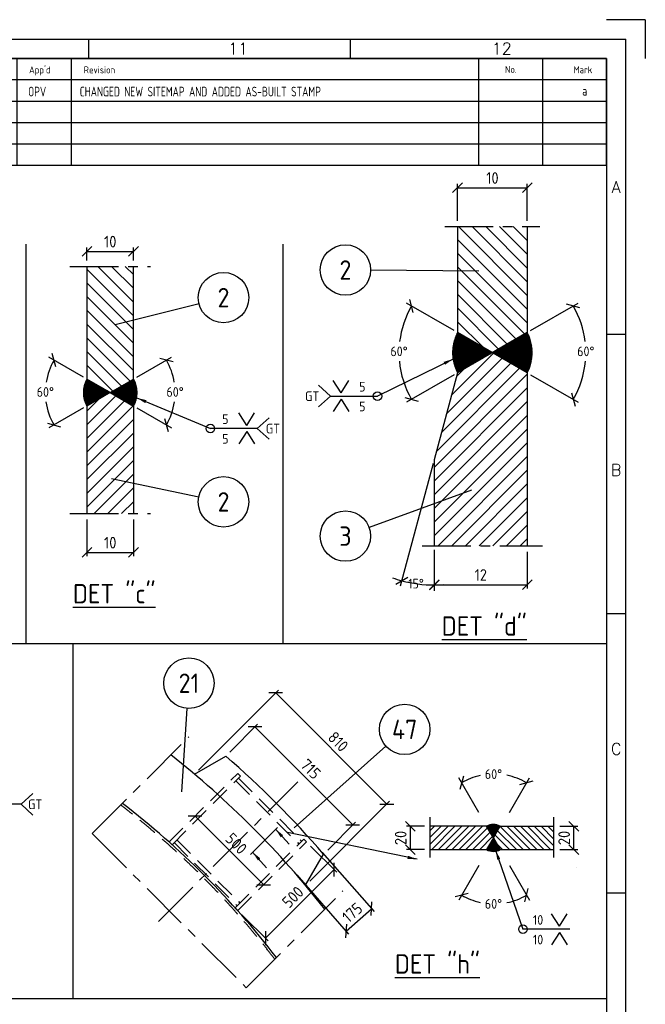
# Model space of a CAD drawing. Extents: x 0 to 84100, y 0 to 59400.
# Tile 25 of 25: x 67971 to 84100, y 34028 to 59400. Entities that reach past the tile are written whole.
import ezdxf
from ezdxf.enums import TextEntityAlignment as Align

# ---------------------------------------------------------------- set-up
doc = ezdxf.new("R2010")
doc.units = 0
doc.header["$LTSCALE"] = 1000
doc.linetypes.add('CENTER', pattern=[2, 1.25, -0.25, 0.25, -0.25])
doc.linetypes.add('DASHED', pattern=[0.75, 0.5, -0.25])
doc.layers.get('0').update_dxf_attribs({"linetype": 'CONTINUOUS'})
doc.layers.get('DEFPOINTS').update_dxf_attribs({"linetype": 'CONTINUOUS'})
for name, color, linetype in [('STG-CEN-18', 1, 'CENTER'), ('STG-CON-50', 4, 'CONTINUOUS'), ('STG-DAS-18', 1, 'DASHED'), ('STX-DIM-18', 1, 'CONTINUOUS'), ('STX-INFO-25', 2, 'CONTINUOUS'), ('STX-NUM-25', 1, 'CONTINUOUS'), ('STX-RAS-18', 1, 'CONTINUOUS')]:
    doc.layers.add(name, color=color, linetype=linetype)
doc.styles.add('ROMANS', font='romans.shx')
doc.styles.get("Standard").update_dxf_attribs({"font": 'isocp.shx'})
doc.dimstyles.get("Standard").update_dxf_attribs({"dimscale": 100, "dimtxt": 3, "dimasz": 2.5, "dimexe": 1, "dimexo": 1.25, "dimgap": 0.6, "dimtad": 1, "dimtih": 1, "dimtoh": 1, "dimdec": 1, "dimzin": 0, "dimtxsty": 'STANDARD', "dimblk1": 'OBLIQUE', "dimblk2": 'OBLIQUE', "dimsah": 1, "dimcen": 0.09, "dimclrd": 1, "dimclre": 1, "dimclrt": 1, "dimazin": 3, "dimtfac": 1, "dimtdec": 1, "dimtofl": 0, "dimtmove": 0, "dimatfit": 3, "dimtolj": 1, "dimtzin": 0})
doc.dimstyles.new('STANDARD$0', dxfattribs={"dimscale": 100, "dimtxt": 3, "dimasz": 2.5, "dimexe": 1, "dimexo": 1.5, "dimgap": 1, "dimtad": 1, "dimdec": 0, "dimzin": 1, "dimtxsty": 'STANDARD', "dimblk": 'OBLIQUE', "dimcen": 0.09, "dimclrd": 1, "dimclre": 1, "dimclrt": 1, "dimazin": 3, "dimtfac": 1, "dimtdec": 0, "dimtmove": 0, "dimatfit": 3, "dimtolj": 1, "dimtzin": 1})
doc.dimstyles.new('STANDARD$2', dxfattribs={"dimscale": 100, "dimtxt": 2.5, "dimasz": 2.5, "dimexe": 1.5, "dimexo": 1, "dimgap": 1.25, "dimtad": 2, "dimtih": 1, "dimtoh": 1, "dimdec": 0, "dimzin": 0, "dimtxsty": 'STANDARD', "dimblk": 'OBLIQUE', "dimcen": 0, "dimclrd": 1, "dimclre": 1, "dimclrt": 1, "dimazin": 3, "dimtfac": 1, "dimtdec": 0, "dimtmove": 0, "dimatfit": 3, "dimtolj": 1, "dimtzin": 0})

# ---------------------------------------------------------------- blocks, each defined once
blk = doc.blocks.new('_OBLIQUE')
at = {"color": 0, "linetype": 'BYBLOCK'}
blk.add_line((-0.5, -0.5), (0.5, 0.5), dxfattribs=at)
blk = doc.blocks.new('*D45')
at = {"layer": 'DEFPOINTS', "color": 0, "linetype": 'CONTINUOUS'}
for p in [(70905, 53431), (69705, 53043), (70905, 53043)]:
    blk.add_point(p, dxfattribs=at)
at = {"layer": 'STX-DIM-18', "color": 1, "linetype": 'CONTINUOUS'}
for p, q in [((69705, 53193), (69705, 53531)), ((69705, 53431), (70905, 53431)), ((70905, 53193), (70905, 53531))]:
    blk.add_line(p, q, dxfattribs=at)
at = {"layer": 'STX-DIM-18', "color": 1, "linetype": 'CONTINUOUS', "xscale": 250, "yscale": 250, "zscale": 250, "rotation": 180}
blk.add_blockref('_OBLIQUE', (69705, 53431), dxfattribs=at)
at = {"layer": 'STX-DIM-18', "color": 1, "linetype": 'CONTINUOUS', "xscale": 250, "yscale": 250, "zscale": 250}
blk.add_blockref('_OBLIQUE', (70905, 53431), dxfattribs=at)
at = {"layer": 'STX-DIM-18', "color": 1, "linetype": 'CONTINUOUS', "insert": (70305, 53681), "char_height": 300, "attachment_point": 5}
blk.add_mtext('\\A1;10', dxfattribs=at)
blk = doc.blocks.new('*D46')
at = {"layer": 'DEFPOINTS', "color": 0, "linetype": 'CONTINUOUS'}
for p in [(69705, 50138), (70305, 49791), (70305, 49791), (68657, 49501), (69705, 49445)]:
    blk.add_point(p, dxfattribs=at)
at = {"layer": 'STX-DIM-18', "color": 1, "linetype": 'CONTINUOUS'}
for p, q in [((69618, 50188), (68726, 50703)), ((69618, 49395), (68726, 48880))]:
    blk.add_line(p, q, dxfattribs=at)
for start, end in [(150, 170.8656), (188.058, 210)]:
    blk.add_arc((70305, 49791), 1673, start, end, dxfattribs=at)
at = {"layer": 'STX-DIM-18', "color": 1, "linetype": 'CONTINUOUS', "xscale": 250, "yscale": 250, "zscale": 250}
for p, rotation in [((68856, 50628), 60.00000000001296), ((68856, 48955), 299.9999999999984)]:
    blk.add_blockref('_OBLIQUE', p, dxfattribs=dict(at, rotation=rotation))
at = {"layer": 'STX-DIM-18', "color": 1, "linetype": 'CONTINUOUS', "insert": (68632, 49807), "char_height": 250, "attachment_point": 5}
blk.add_mtext('\\A1;60%%d', dxfattribs=at)
blk = doc.blocks.new('*D47')
at = {"layer": 'DEFPOINTS', "color": 0, "linetype": 'CONTINUOUS'}
for p in [(69705, 46674), (70905, 46674), (70905, 45674)]:
    blk.add_point(p, dxfattribs=at)
at = {"layer": 'STX-DIM-18', "color": 1, "linetype": 'CONTINUOUS'}
for p, q in [((69705, 46524), (69705, 45574)), ((70905, 46524), (70905, 45574)), ((69705, 45674), (70905, 45674))]:
    blk.add_line(p, q, dxfattribs=at)
at = {"layer": 'STX-DIM-18', "color": 1, "linetype": 'CONTINUOUS', "xscale": 250, "yscale": 250, "zscale": 250, "rotation": 180}
blk.add_blockref('_OBLIQUE', (69705, 45674), dxfattribs=at)
at = {"layer": 'STX-DIM-18', "color": 1, "linetype": 'CONTINUOUS', "xscale": 250, "yscale": 250, "zscale": 250}
blk.add_blockref('_OBLIQUE', (70905, 45674), dxfattribs=at)
at = {"layer": 'STX-DIM-18', "color": 1, "linetype": 'CONTINUOUS', "insert": (70305, 45924), "char_height": 300, "attachment_point": 5}
blk.add_mtext('\\A1;10', dxfattribs=at)
blk = doc.blocks.new('*D50')
at = {"layer": 'DEFPOINTS', "color": 0, "linetype": 'CONTINUOUS'}
for p in [(70905, 50138), (70305, 49791), (70305, 49791), (71952, 49501), (70905, 49445)]:
    blk.add_point(p, dxfattribs=at)
at = {"layer": 'STX-DIM-18', "color": 1, "linetype": 'CONTINUOUS'}
for p, q in [((70991, 50188), (71883, 50703)), ((70991, 49395), (71883, 48880))]:
    blk.add_line(p, q, dxfattribs=at)
for start, end in [(9.1344, 30), (330, 351.942)]:
    blk.add_arc((70305, 49791), 1673, start, end, dxfattribs=at)
at = {"layer": 'STX-DIM-18', "color": 1, "linetype": 'CONTINUOUS', "xscale": 250, "yscale": 250, "zscale": 250}
for p, rotation in [((71753, 50628), 119.9999999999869), ((71753, 48955), 240.0000000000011)]:
    blk.add_blockref('_OBLIQUE', p, dxfattribs=dict(at, rotation=rotation))
at = {"layer": 'STX-DIM-18', "color": 1, "linetype": 'CONTINUOUS', "insert": (71977, 49807), "char_height": 250, "attachment_point": 5}
blk.add_mtext('\\A1;60%%d', dxfattribs=at)
blk = doc.blocks.new('*D51')
at = {"layer": 'DEFPOINTS', "color": 0, "linetype": 'CONTINUOUS'}
for p in [(81058, 55071), (79258, 54071), (81058, 54071)]:
    blk.add_point(p, dxfattribs=at)
at = {"layer": 'STX-DIM-18', "color": 1, "linetype": 'CONTINUOUS'}
for p, q in [((79258, 54221), (79258, 55171)), ((79258, 55071), (81058, 55071)), ((81058, 54221), (81058, 55171))]:
    blk.add_line(p, q, dxfattribs=at)
at = {"layer": 'STX-DIM-18', "color": 1, "linetype": 'CONTINUOUS', "xscale": 250, "yscale": 250, "zscale": 250, "rotation": 180}
blk.add_blockref('_OBLIQUE', (79258, 55071), dxfattribs=at)
at = {"layer": 'STX-DIM-18', "color": 1, "linetype": 'CONTINUOUS', "xscale": 250, "yscale": 250, "zscale": 250}
blk.add_blockref('_OBLIQUE', (81058, 55071), dxfattribs=at)
at = {"layer": 'STX-DIM-18', "color": 1, "linetype": 'CONTINUOUS', "insert": (80158, 55321), "char_height": 300, "attachment_point": 5}
blk.add_mtext('\\A1;10', dxfattribs=at)
blk = doc.blocks.new('*D52')
at = {"layer": 'DEFPOINTS', "color": 0, "linetype": 'CONTINUOUS'}
for p in [(79258, 51339), (81058, 51339), (77787, 50401), (79258, 50300), (81058, 50300)]:
    blk.add_point(p, dxfattribs=at)
at = {"layer": 'STX-DIM-18', "color": 1, "linetype": 'CONTINUOUS'}
for p, q in [((79171, 51389), (77943, 52098)), ((79171, 50250), (77943, 49541))]:
    blk.add_line(p, q, dxfattribs=at)
for start, end in [(150, 173.2195), (185.1396, 210)]:
    blk.add_arc((80158, 50819), 2408, start, end, dxfattribs=at)
at = {"layer": 'STX-DIM-18', "color": 1, "linetype": 'CONTINUOUS', "xscale": 250, "yscale": 250, "zscale": 250}
for p, rotation in [((78073, 52023), 60.00000000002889), ((78073, 49616), 300.000000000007)]:
    blk.add_blockref('_OBLIQUE', p, dxfattribs=dict(at, rotation=rotation))
at = {"layer": 'STX-DIM-18', "color": 1, "linetype": 'CONTINUOUS', "insert": (77750, 50854), "char_height": 250, "attachment_point": 5}
blk.add_mtext('\\A1;60%%d', dxfattribs=at)
blk = doc.blocks.new('*D53')
at = {"layer": 'DEFPOINTS', "color": 0, "linetype": 'CONTINUOUS'}
for p in [(78658, 45841), (81058, 45841), (81058, 44841)]:
    blk.add_point(p, dxfattribs=at)
at = {"layer": 'STX-DIM-18', "color": 1, "linetype": 'CONTINUOUS'}
for p, q in [((78658, 45691), (78658, 44741)), ((81058, 45691), (81058, 44741)), ((78658, 44841), (81058, 44841))]:
    blk.add_line(p, q, dxfattribs=at)
at = {"layer": 'STX-DIM-18', "color": 1, "linetype": 'CONTINUOUS', "xscale": 250, "yscale": 250, "zscale": 250, "rotation": 180}
blk.add_blockref('_OBLIQUE', (78658, 44841), dxfattribs=at)
at = {"layer": 'STX-DIM-18', "color": 1, "linetype": 'CONTINUOUS', "xscale": 250, "yscale": 250, "zscale": 250}
blk.add_blockref('_OBLIQUE', (81058, 44841), dxfattribs=at)
at = {"layer": 'STX-DIM-18', "color": 1, "linetype": 'CONTINUOUS', "insert": (79858, 45091), "char_height": 300, "attachment_point": 5}
blk.add_mtext('\\A1;12', dxfattribs=at)
blk = doc.blocks.new('*D54')
at = {"layer": 'DEFPOINTS', "color": 0, "linetype": 'CONTINUOUS'}
for p in [(79258, 50300), (78658, 48061), (78658, 48061), (78658, 45841), (78377, 44846)]:
    blk.add_point(p, dxfattribs=at)
at = {"layer": 'STX-DIM-18', "color": 1, "linetype": 'CONTINUOUS'}
for p, q in [((78632, 47964), (77784, 44799)), ((78658, 45741), (78658, 44684))]:
    blk.add_line(p, q, dxfattribs=at)
for start, end in [(250.5596, 255), (255, 270), (270, 274.4404)]:
    blk.add_arc((78658, 48061), 3227, start, end, dxfattribs=at)
at = {"layer": 'STX-DIM-18', "color": 1, "linetype": 'CONTINUOUS', "xscale": 250, "yscale": 250, "zscale": 250}
for p, rotation in [((77823, 44944), 344.9999999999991), ((78658, 44834), 180)]:
    blk.add_blockref('_OBLIQUE', p, dxfattribs=dict(at, rotation=rotation))
at = {"layer": 'STX-DIM-18', "color": 1, "linetype": 'CONTINUOUS', "insert": (78188, 44868), "char_height": 250, "attachment_point": 5}
blk.add_mtext('\\A1;15%%d', dxfattribs=at)
blk = doc.blocks.new('*D55')
at = {"layer": 'DEFPOINTS', "color": 0, "linetype": 'CONTINUOUS'}
for p in [(79258, 51339), (81058, 51339), (79258, 50300), (81058, 50300), (82529, 50401)]:
    blk.add_point(p, dxfattribs=at)
at = {"layer": 'STX-DIM-18', "color": 1, "linetype": 'CONTINUOUS'}
for p, q in [((81144, 51389), (82373, 52098)), ((81144, 50250), (82373, 49541))]:
    blk.add_line(p, q, dxfattribs=at)
for start, end in [(6.7805, 30), (330, 354.8604)]:
    blk.add_arc((80158, 50819), 2408, start, end, dxfattribs=at)
at = {"layer": 'STX-DIM-18', "color": 1, "linetype": 'CONTINUOUS', "xscale": 250, "yscale": 250, "zscale": 250}
for p, rotation in [((82243, 52023), 119.9999999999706), ((82243, 49616), 239.9999999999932)]:
    blk.add_blockref('_OBLIQUE', p, dxfattribs=dict(at, rotation=rotation))
at = {"layer": 'STX-DIM-18', "color": 1, "linetype": 'CONTINUOUS', "insert": (82566, 50854), "char_height": 250, "attachment_point": 5}
blk.add_mtext('\\A1;60%%d', dxfattribs=at)
blk = doc.blocks.new('*D115')
at = {"layer": 'DEFPOINTS', "color": 0, "linetype": 'CONTINUOUS'}
for p in [(74035, 41175), (73282, 40422), (75805, 37898)]:
    blk.add_point(p, dxfattribs=at)
at = {"layer": 'STX-DIM-18', "color": 1, "linetype": 'CONTINUOUS'}
for p, q in [((73388, 40528), (74106, 41246)), ((76558, 38652), (74035, 41175)), ((75911, 38004), (76629, 38722))]:
    blk.add_line(p, q, dxfattribs=at)
at = {"layer": 'STX-DIM-18', "color": 1, "linetype": 'CONTINUOUS', "xscale": 250, "yscale": 250, "zscale": 250}
for p, rotation in [((74035, 41175), 134.9999999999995), ((76558, 38652), 314.9999999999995)]:
    blk.add_blockref('_OBLIQUE', p, dxfattribs=dict(at, rotation=rotation))
at = {"layer": 'STX-DIM-18', "color": 1, "linetype": 'CONTINUOUS', "insert": (75474, 40090), "char_height": 300, "attachment_point": 5, "rotation": 315}
blk.add_mtext('\\A1;715', dxfattribs=at)
blk = doc.blocks.new('*D116')
at = {"layer": 'DEFPOINTS', "color": 0, "linetype": 'CONTINUOUS'}
for p in [(72478, 39957), (77436, 39189), (75341, 37094)]:
    blk.add_point(p, dxfattribs=at)
at = {"layer": 'STX-DIM-18', "color": 1, "linetype": 'CONTINUOUS'}
for p, q in [((72584, 40063), (74643, 42123)), ((74572, 42052), (77436, 39189)), ((75447, 37200), (77506, 39260))]:
    blk.add_line(p, q, dxfattribs=at)
at = {"layer": 'STX-DIM-18', "color": 1, "linetype": 'CONTINUOUS', "xscale": 250, "yscale": 250, "zscale": 250}
for p, rotation in [((74572, 42052), 134.9999999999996), ((77436, 39189), 314.9999999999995)]:
    blk.add_blockref('_OBLIQUE', p, dxfattribs=dict(at, rotation=rotation))
at = {"layer": 'STX-DIM-18', "color": 1, "linetype": 'CONTINUOUS', "insert": (76181, 40797), "char_height": 300, "attachment_point": 5, "rotation": 315}
blk.add_mtext('\\A1;810', dxfattribs=at)
blk = doc.blocks.new('*D117')
at = {"layer": 'DEFPOINTS', "color": 0, "linetype": 'CONTINUOUS'}
for p in [(72554, 38939), (74262, 37111), (74322, 37171)]:
    blk.add_point(p, dxfattribs=at)
at = {"layer": 'STX-DIM-18', "color": 1, "linetype": 'CONTINUOUS'}
for p, q in [((72448, 38833), (72423, 38808)), ((72494, 38878), (74262, 37111)), ((74216, 37065), (74191, 37040))]:
    blk.add_line(p, q, dxfattribs=at)
at = {"layer": 'STX-DIM-18', "color": 1, "linetype": 'CONTINUOUS', "xscale": 250, "yscale": 250, "zscale": 250}
for p, rotation in [((72494, 38878), 134.9999999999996), ((74262, 37111), 314.9999999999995)]:
    blk.add_blockref('_OBLIQUE', p, dxfattribs=dict(at, rotation=rotation))
at = {"layer": 'STX-DIM-18', "color": 1, "linetype": 'CONTINUOUS', "insert": (73555, 38171), "char_height": 300, "attachment_point": 5, "rotation": 315}
blk.add_mtext('\\A1;500', dxfattribs=at)
blk = doc.blocks.new('*D118')
at = {"layer": 'DEFPOINTS', "color": 0, "linetype": 'CONTINUOUS'}
for p in [(75363, 38212), (73595, 36444), (74306, 35732)]:
    blk.add_point(p, dxfattribs=at)
at = {"layer": 'STX-DIM-18', "color": 1, "linetype": 'CONTINUOUS'}
for p, q in [((75469, 38105), (76145, 37429)), ((76074, 37500), (74306, 35732)), ((73701, 36338), (74377, 35662))]:
    blk.add_line(p, q, dxfattribs=at)
at = {"layer": 'STX-DIM-18', "color": 1, "linetype": 'CONTINUOUS', "xscale": 250, "yscale": 250, "zscale": 250}
for p, rotation in [((76074, 37500), 44.99999999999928), ((74306, 35732), 224.9999999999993)]:
    blk.add_blockref('_OBLIQUE', p, dxfattribs=dict(at, rotation=rotation))
at = {"layer": 'STX-DIM-18', "color": 1, "linetype": 'CONTINUOUS', "insert": (75013, 36793), "char_height": 300, "attachment_point": 5, "rotation": 45}
blk.add_mtext('\\A1;500', dxfattribs=at)
blk = doc.blocks.new('*D128')
at = {"layer": 'DEFPOINTS', "color": 0, "linetype": 'CONTINUOUS'}
for p in [(75672, 38051), (75015, 37474), (77041, 36492)]:
    blk.add_point(p, dxfattribs=at)
at = {"layer": 'STX-DIM-18', "color": 1, "linetype": 'CONTINUOUS'}
for p, q in [((75771, 37938), (77107, 36416)), ((75114, 37361), (76450, 35839)), ((76384, 35914), (77041, 36492))]:
    blk.add_line(p, q, dxfattribs=at)
at = {"layer": 'STX-DIM-18', "color": 1, "linetype": 'CONTINUOUS', "xscale": 250, "yscale": 250, "zscale": 250}
for p, rotation in [((77041, 36492), 41.27776328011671), ((76384, 35914), 221.2777632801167)]:
    blk.add_blockref('_OBLIQUE', p, dxfattribs=dict(at, rotation=rotation))
at = {"layer": 'STX-DIM-18', "color": 1, "linetype": 'CONTINUOUS', "insert": (76547, 36391), "char_height": 300, "attachment_point": 5, "rotation": 41.2778}
blk.add_mtext('\\A1;175', dxfattribs=at)
blk = doc.blocks.new('A$C0537208B')
at = {"layer": 'STX-DIM-18'}
for q in [(0, 3.2), (4.08, 3.2)]:
    blk.add_line((2.04, 0), q, dxfattribs=at)
blk = doc.blocks.new('A$C30F0540D')
at = {"layer": 'STX-DIM-18'}
for q in [(3.06, 5.57), (3.06, 0)]:
    blk.add_line((0, 2.79), q, dxfattribs=at)
at = {"layer": 'STX-INFO-25'}
blk.add_text('GT', height=2.5, dxfattribs=at).set_placement((4.03, 1.5), align=Align.CENTER)
blk = doc.blocks.new('*D188')
at = {"layer": 'DEFPOINTS', "color": 0, "linetype": 'CONTINUOUS'}
for p in [(81742, 38615), (82257, 38615), (81742, 38015)]:
    blk.add_point(p, dxfattribs=at)
at = {"layer": 'STX-DIM-18', "color": 1, "linetype": 'CONTINUOUS'}
for p, q in [((81892, 38615), (82357, 38615)), ((82257, 38015), (82257, 38615)), ((81892, 38015), (82357, 38015))]:
    blk.add_line(p, q, dxfattribs=at)
at = {"layer": 'STX-DIM-18', "color": 1, "linetype": 'CONTINUOUS', "xscale": 250, "yscale": 250, "zscale": 250}
for p, rotation in [((82257, 38615), 90), ((82257, 38015), 270)]:
    blk.add_blockref('_OBLIQUE', p, dxfattribs=dict(at, rotation=rotation))
at = {"layer": 'STX-DIM-18', "color": 1, "linetype": 'CONTINUOUS', "insert": (82007, 38315), "char_height": 300, "attachment_point": 5, "rotation": 90}
blk.add_mtext('\\A1;20', dxfattribs=at)
blk = doc.blocks.new('*D186')
at = {"layer": 'DEFPOINTS', "color": 0, "linetype": 'CONTINUOUS'}
for p in [(78044, 38615), (78557, 38615), (78557, 38015)]:
    blk.add_point(p, dxfattribs=at)
at = {"layer": 'STX-DIM-18', "color": 1, "linetype": 'CONTINUOUS'}
for p, q in [((78407, 38615), (77944, 38615)), ((78044, 38015), (78044, 38615)), ((78407, 38015), (77944, 38015))]:
    blk.add_line(p, q, dxfattribs=at)
at = {"layer": 'STX-DIM-18', "color": 1, "linetype": 'CONTINUOUS', "xscale": 250, "yscale": 250, "zscale": 250}
for p, rotation in [((78044, 38615), 90), ((78044, 38015), 270)]:
    blk.add_blockref('_OBLIQUE', p, dxfattribs=dict(at, rotation=rotation))
at = {"layer": 'STX-DIM-18', "color": 1, "linetype": 'CONTINUOUS', "insert": (77794, 38315), "char_height": 300, "attachment_point": 5, "rotation": 90}
blk.add_mtext('\\A1;20', dxfattribs=at)
blk = doc.blocks.new('*D187')
at = {"layer": 'DEFPOINTS', "color": 0, "linetype": 'CONTINUOUS'}
for p in [(80202, 38289), (80202, 38289), (79855, 37689), (80548, 37689), (80492, 36642)]:
    blk.add_point(p, dxfattribs=at)
at = {"layer": 'STX-DIM-18', "color": 1, "linetype": 'CONTINUOUS'}
for p, q in [((79805, 37602), (79291, 36710)), ((80598, 37602), (81113, 36710))]:
    blk.add_line(p, q, dxfattribs=at)
for start, end in [(240, 257.5496), (281.3626, 300)]:
    blk.add_arc((80202, 38289), 1673, start, end, dxfattribs=at)
at = {"layer": 'STX-DIM-18', "color": 1, "linetype": 'CONTINUOUS', "xscale": 250, "yscale": 250, "zscale": 250}
for p, rotation in [((79366, 36840), 150.0000000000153), ((81038, 36840), 29.99999999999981)]:
    blk.add_blockref('_OBLIQUE', p, dxfattribs=dict(at, rotation=rotation))
at = {"layer": 'STX-DIM-18', "color": 1, "linetype": 'CONTINUOUS', "insert": (80186, 36616), "char_height": 250, "attachment_point": 5}
blk.add_mtext('\\A1;60%%d', dxfattribs=at)
blk = doc.blocks.new('*D189')
at = {"layer": 'DEFPOINTS', "color": 0, "linetype": 'CONTINUOUS'}
for p in [(80492, 39936), (79855, 38889), (80548, 38889), (80202, 38289), (80202, 38289)]:
    blk.add_point(p, dxfattribs=at)
at = {"layer": 'STX-DIM-18', "color": 1, "linetype": 'CONTINUOUS'}
for p, q in [((79805, 38975), (79291, 39867)), ((80598, 38975), (81113, 39867))]:
    blk.add_line(p, q, dxfattribs=at)
for start, end in [(102.4504, 120), (60, 78.6374)]:
    blk.add_arc((80202, 38289), 1673, start, end, dxfattribs=at)
at = {"layer": 'STX-DIM-18', "color": 1, "linetype": 'CONTINUOUS', "xscale": 250, "yscale": 250, "zscale": 250}
for p, rotation in [((79366, 39737), 209.9999999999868), ((81038, 39737), 330.0000000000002)]:
    blk.add_blockref('_OBLIQUE', p, dxfattribs=dict(at, rotation=rotation))
at = {"layer": 'STX-DIM-18', "color": 1, "linetype": 'CONTINUOUS', "insert": (80186, 39961), "char_height": 250, "attachment_point": 5}
blk.add_mtext('\\A1;60%%d', dxfattribs=at)
blk = doc.blocks.new('TYLE125')
at = {"color": 4}
for p, q in [((0, 0), (-185, 0)), ((-185, -27.5), (-185, 0)), ((0, -27.5), (0, 0)), ((0, -5.5), (-185, -5.5))]:
    blk.add_line(p, q, dxfattribs=at)
at = {"color": 2}
for p, q in [((-166, 0), (-166, -27.5)), ((-152, 0), (-152, -27.5)), ((-138, 0), (-138, -27.5)), ((-33, 0), (-33, -27.5)), ((-16.5, 0), (-16.5, -27.5)), ((-185, -11), (0, -11)), ((-185, -16.5), (0, -16.5)), ((-185, -22), (0, -22)), ((-185, -27.5), (0, -27.5))]:
    blk.add_line(p, q, dxfattribs=at)
for s, p in [('Date', (-183.86, -3.83)), ('Drawn', (-163.28, -3.83)), ("App'd", (-148.87, -3.83)), ('Revision', (-134.77, -3.83)), ('No.', (-26.18, -3.72)), ('Mark', (-8.51, -3.8))]:
    blk.add_text(s, height=1.8, dxfattribs=at).set_placement(p)
at = {"color": 2, "linetype": 'CONTINUOUS', "width": 0.8}
for tag, p in [('A2', (-183.7, -9.78)), ('A3', (-163.1, -9.78)), ('A4', (-149.1, -9.78)), ('A5', (-135.82, -9.78)), ('A6', (-25.26, -9.6)), ('A1', (-6.26, -9.6)), ('A12', (-25.26, -15.1)), ('A7', (-6.26, -15.1)), ('A8', (-183.7, -15.28)), ('A9', (-163.1, -15.28)), ('A10', (-149.1, -15.28)), ('A11', (-135.82, -15.28)), ('A14', (-183.7, -20.78)), ('A15', (-163.1, -20.78)), ('A16', (-149.1, -20.78)), ('A17', (-135.82, -20.78)), ('A18', (-25.26, -20.6)), ('A13', (-6.26, -20.6)), ('A20', (-183.7, -26.28)), ('A21', (-163.1, -26.28)), ('A22', (-149.1, -26.28)), ('A23', (-135.82, -26.28)), ('A24', (-25.26, -26.1)), ('A19', (-6.26, -26.1))]:
    blk.add_attdef(tag, p, '', height=2.5, dxfattribs=at)
blk = doc.blocks.new('A1')
at = {"color": 2, "linetype": 'CONTINUOUS'}
for p, q in [((841, 594), (831, 594)), ((841, 594), (841, 584)), ((20, 589), (836, 589)), ((697.5, 584), (697.5, 589)), ((765, 584), (765, 589)), ((836, 5), (836, 589)), ((831, 513), (836, 513)), ((831, 441), (836, 441)), ((831, 369), (836, 369))]:
    blk.add_line(p, q, dxfattribs=at)
at = {"color": 4, "linetype": 'CONTINUOUS'}
for p, q in [((25, 584), (831, 584)), ((831, 584), (831, 10))]:
    blk.add_line(p, q, dxfattribs=at)
at = {"color": 2, "style": 'ROMANS'}
for s, p in [('11', (736, 585.07)), ('12', (804, 585.07)), ('A', (833.5, 549.35)), ('B', (833.5, 476.47)), ('C', (833.5, 404.6))]:
    blk.add_text(s, height=3, dxfattribs=at).set_placement(p, align=Align.CENTER)

msp = doc.modelspace()

# ---------------------------------------------------------------- hatches: boundary and pattern name
at = {"layer": 'STG-CON-50', "linetype": 'CONTINUOUS'}
h = msp.add_hatch(dxfattribs=at)
h.set_pattern_fill('ANSI37', color=256, scale=6, style=0)
h.set_pattern_definition([(45, (-225730.37, -165195.44), (-13.4703842, 13.4703842), []), (135, (-225730.37, -165195.44), (-13.4703842, -13.4703842), [])])
h.paths.add_polyline_path([(80157.894, 50819.485), (79257.894, 51339.1, 0.242009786), (79257.894, 50299.87)])
h.paths.add_polyline_path([(81057.894, 50299.87, 0.242009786), (81057.894, 51339.1), (80157.894, 50819.485)])
h = msp.add_hatch(dxfattribs=at)
h.set_pattern_fill('ANSI37', color=256, scale=6, style=0)
h.set_pattern_definition([(45, (-235938.627, -208628.512), (-13.4703842, 13.4703842), []), (135, (-235938.627, -208628.512), (-13.4703842, -13.4703842), [])])
h.paths.add_polyline_path([(69704.718, 49445.085), (70304.718, 49791.495), (69704.718, 50137.905, 0.267949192)])
h.paths.add_polyline_path([(70304.718, 49791.495), (70904.718, 49445.085, 0.267949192), (70904.718, 50137.905)])
h = msp.add_hatch(dxfattribs=at)
h.set_pattern_fill('ANSI37', color=256, scale=3, angle=90, style=0)
h.set_pattern_definition([(135, (209392.923, -114806.427), (-6.7351921, -6.7351921), []), (225, (209392.923, -114806.427), (6.7351921, -6.7351921), [])])
h.paths.add_polyline_path([(80356.125, 38015.246), (80182.92, 38315.246), (80009.715, 38015.246, 0.267949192)])
h.paths.add_polyline_path([(80182.92, 38315.246), (80356.125, 38615.246, 0.267949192), (80009.715, 38615.246)])
at = {"layer": 'STX-RAS-18', "linetype": 'CONTINUOUS'}
h = msp.add_hatch(dxfattribs=at)
h.set_pattern_fill('ANSI31', color=256, scale=2000, angle=90, style=0)
h.set_pattern_definition([(135, (8886.32, 15569.94), (-176.7767, -176.7767), [])])
h.paths.add_polyline_path([(79257.894, 51339.1), (80157.894, 50819.485), (81057.894, 51339.1), (81057.894, 54071.411), (79257.894, 54071.411)])
h = msp.add_hatch(dxfattribs=at)
h.set_pattern_fill('ANSI31', color=256, scale=2000, angle=90, style=0)
h.set_pattern_definition([(135, (2059.47, 2883.02), (-176.7767, -176.7767), [])])
h.paths.add_polyline_path([(70904.718, 53043.422), (69704.718, 53043.422), (69704.718, 50137.905), (70304.718, 49791.495), (70904.718, 50137.905)])
h = msp.add_hatch(dxfattribs=at)
h.set_pattern_fill('ANSI31', color=256, scale=2000, style=0)
h.set_pattern_definition([(45, (8886.32, 15569.94), (-176.7767, 176.7767), [])])
h.paths.add_polyline_path([(78657.894, 45840.882), (81057.894, 45840.882), (81057.894, 50299.87), (80157.894, 50819.485), (79257.894, 50299.87), (78657.894, 48060.639)])
h = msp.add_hatch(dxfattribs=at)
h.set_pattern_fill('ANSI31', color=256, scale=2000, style=0)
h.set_pattern_definition([(45, (2059.47, 2883.02), (-176.7767, 176.7767), [])])
h.paths.add_polyline_path([(70904.718, 49445.085), (70304.718, 49791.495), (69704.718, 49445.085), (69704.718, 46674.289), (70904.718, 46674.289)])
h = msp.add_hatch(dxfattribs=at)
h.set_pattern_fill('ANSI31', color=256, scale=1000, angle=180, style=0)
h.set_pattern_definition([(225, (103637.16, 4192.62), (88.38835, -88.38835), [])])
h.paths.add_polyline_path([(78556.957, 38615.246), (78556.957, 38015.246), (80009.715, 38015.246), (80182.92, 38315.246), (80009.715, 38615.246)])
h = msp.add_hatch(dxfattribs=at)
h.set_pattern_fill('ANSI31', color=256, scale=1000, angle=90, style=0)
h.set_pattern_definition([(135, (103637.16, 4192.62), (-88.38835, -88.38835), [])])
h.paths.add_polyline_path([(80356.125, 38615.246), (80182.92, 38315.246), (80356.125, 38015.246), (81741.523, 38015.246), (81741.523, 38615.246)])

# ---------------------------------------------------------------- linework, layer by layer
at = {"layer": 'STG-CEN-18', "ltscale": 1000}
for p, q in [((83100, 43315.201), (57918.053, 43315.201)), ((69343.073, 43315.201), (69343.073, 34165.385)), ((83100, 34165.385), (57918.053, 34165.385))]:
    msp.add_line(p, q, dxfattribs=at)
at = {"layer": 'STG-CEN-18', "color": 1, "linetype": 'CENTER'}
for p, q in [((69839.487, 38427.061), (72333.959, 40921.533)), ((71548.228, 36164.724), (75144.198, 39760.695)), ((69839.487, 38427.061), (73810.564, 34455.983)), ((73810.564, 34455.983), (76305.036, 36950.456))]:
    msp.add_line(p, q, dxfattribs=at)
at = {"layer": 'STG-CEN-18', "linetype": 'CENTER'}
for points in [[(78927.842, 54071.411), (81381.163, 54071.411)], [(69266.243, 53043.422), (71343.193, 53043.422)], [(69266.243, 46674.289), (71343.193, 46674.289)], [(78348.602, 45840.882), (81450.432, 45840.882)], [(78556.957, 37813.375), (78556.957, 38851.85)], [(81741.523, 37813.375), (81741.523, 38851.85)]]:
    msp.add_lwpolyline(points, dxfattribs=at)
at = {"layer": 'STG-CON-50', "linetype": 'CONTINUOUS'}
for p, q in [((79257.894, 54071.411), (79257.894, 51339.1)), ((81057.894, 54071.411), (81057.894, 51339.1)), ((69704.718, 53043.422), (69704.718, 50137.905)), ((70904.718, 50137.905), (70904.718, 53043.422)), ((81057.894, 50299.87), (79257.894, 51339.1)), ((81057.894, 51339.1), (79257.894, 50299.87)), ((79257.894, 50299.87), (78657.894, 48060.639)), ((81057.894, 50299.87), (81057.894, 45840.882)), ((69704.718, 49445.085), (69704.718, 46674.289)), ((70904.718, 49445.085), (70904.718, 46674.289)), ((72473.254, 49040.723), (72473.974, 49040.723)), ((78657.894, 48060.639), (78657.894, 45840.882)), ((80009.715, 38615.246), (78556.957, 38615.246)), ((80356.125, 38615.246), (81741.523, 38615.246)), ((78556.957, 38015.246), (80009.715, 38015.246)), ((80356.125, 38015.246), (81741.523, 38015.246)), ((82333.888, 37556.252), (82334.608, 37556.252))]:
    msp.add_line(p, q, dxfattribs=at)
at = {"layer": 'STG-CON-50'}
for p, q in [((72477.631, 39957.334), (73281.844, 40421.647)), ((74614.895, 38587.078), (73917.162, 37889.345)), ((75340.838, 37094.127), (75805.151, 37898.341))]:
    msp.add_line(p, q, dxfattribs=at)
at = {"layer": 'STG-CON-50', "linetype": 'CONTINUOUS'}
for points in [[(70304.718, 49791.495), (69704.718, 50137.905)], [(70304.718, 49791.495), (70904.718, 50137.905)], [(70304.718, 49791.495), (69704.718, 49445.085)], [(70304.718, 49791.495), (70904.718, 49445.085)], [(80182.92, 38315.246), (80009.715, 38615.246)], [(80182.92, 38315.246), (80356.125, 38615.246)], [(80182.92, 38315.246), (80009.715, 38015.246)], [(80182.92, 38315.246), (80356.125, 38015.246)]]:
    msp.add_lwpolyline(points, dxfattribs=at)
for centre, radius, start, end in [((80268.56, 50819.485), 1136.418, 152.7908715, 207.2091285), ((80047.228, 50819.485), 1136.418, 332.7908715, 27.2091285), ((70304.718, 49791.495), 692.82, 150, 210), ((70304.718, 49791.495), 692.82, 330, 30), ((80182.92, 38315.246), 346.41, 60, 120), ((80182.92, 38315.246), 346.41, 240, 300)]:
    msp.add_arc(centre, radius, start, end, dxfattribs=at)
at = {"layer": 'STG-CON-50'}
for radius, start, end in [(23500, 38.1374266, 51.8625734), (24375, 40.8022018, 49.1977982), (21750, 37.5822775, 52.4177225)]:
    msp.add_arc((57354.008, 21970.505), radius, start, end, dxfattribs=at)
at = {"layer": 'STG-DAS-18', "color": 1}
for p, q in [((71827.238, 38211.502), (73595.005, 39979.269)), ((71897.949, 38140.791), (73665.716, 39908.558)), ((73595.005, 39979.269), (73665.716, 39908.558)), ((73612.683, 39855.525), (75239.028, 38229.179)), ((73541.972, 39784.814), (75168.318, 38158.469)), ((71827.238, 38211.502), (71897.949, 38140.791)), ((71950.982, 38193.824), (73577.327, 36567.478)), ((72021.693, 38264.535), (73648.038, 36638.189)), ((73524.294, 36514.445), (75292.061, 38282.212)), ((73595.005, 36443.735), (75362.772, 38211.502)), ((75292.061, 38282.212), (75362.772, 38211.502)), ((73524.294, 36514.445), (73595.005, 36443.735))]:
    msp.add_line(p, q, dxfattribs=at)
msp.add_arc((57354.008, 21970.505), 21690, 37.5616424, 52.4383576, dxfattribs=at)
at = {"layer": 'STX-DIM-18'}
for p, q in [((68137.09, 43315.201), (68137.09, 53613.109)), ((74764.445, 43315.201), (74764.445, 53613.109)), ((79811.178, 52923.617), (77018.662, 52945.2)), ((72595.192, 52079.661), (70434.031, 51535.652)), ((75981.363, 49701.529), (75675.079, 49980.149)), ((75981.363, 49701.529), (75675.079, 49422.909)), ((75981.363, 49701.529), (77192.919, 49701.529)), ((74097.298, 48866.489), (72885.741, 48866.489)), ((70337.38, 47575.816), (72589.168, 47107.103)), ((79617.876, 47273.606), (76979.599, 46314.935)), ((72149.986, 39504.254), (72291.898, 41653.564)), ((75043.739, 38574.791), (77410.634, 40680.442)), ((68005.519, 39184.815), (68311.803, 39463.436)), ((68005.519, 39184.815), (66793.962, 39184.815)), ((68005.519, 39184.815), (68311.803, 38906.195)), ((82157.949, 35962.004), (80946.393, 35962.004))]:
    msp.add_line(p, q, dxfattribs=at)
at = {"layer": 'STX-DIM-18', "linetype": 'CONTINUOUS'}
for centre in [(77192.919, 49701.529), (72885.741, 48866.489), (80946.393, 35962.004)]:
    msp.add_circle(centre, 110.392, dxfattribs=at)
at = {"layer": 'STX-NUM-25', "linetype": 'CONTINUOUS'}
for centre in [(76368.681, 52950.224), (73225.528, 52238.329), (73225.528, 46974.644), (76368.681, 46092.946), (72334.722, 42302.152), (77896.272, 41112.479)]:
    msp.add_circle(centre, 650, dxfattribs=at)

# ---------------------------------------------------------------- block references
at = {"xscale": 100, "yscale": 100, "zscale": 100}
msp.add_blockref('TYLE125', (83100, 58400), dxfattribs=at).add_auto_attribs({'A2': '21.1.03', 'A3': 'MJu/Ser', 'A4': 'OPV', 'A5': 'CHANGED NEW SITEMAP AND ADDED AS-BUILT STAMP', 'A1': 'a'})
at = {"layer": 'STG-CON-50', "xscale": 100, "yscale": 100, "zscale": 100}
msp.add_blockref('A1', (0, 0), dxfattribs=at)
at = {"layer": 'STX-DIM-18', "linetype": 'CONTINUOUS', "yscale": 100, "zscale": 100}
for name, p, xscale in [('A$C0537208B', (76459.015, 49781.563), -100), ('A$C0537208B', (73619.645, 48946.524), 100), ('A$C30F0540D', (74097.298, 48587.869), 100), ('A$C0537208B', (81680.296, 36042.039), 100)]:
    msp.add_blockref(name, p, dxfattribs=dict(at, xscale=xscale))
at = {"layer": 'STX-DIM-18', "linetype": 'CONTINUOUS', "yscale": 100, "zscale": 100, "rotation": 180}
for p, xscale in [((76459.015, 49621.495), 100), ((73619.645, 48786.455), -100), ((81680.296, 35881.97), -100)]:
    msp.add_blockref('A$C0537208B', p, dxfattribs=dict(at, xscale=xscale))

# ---------------------------------------------------------------- texts
at = {"layer": 'STG-CON-50', "linetype": 'CONTINUOUS', "char_height": 0.72, "attachment_point": 4}
for insert in [(72474.334, 49040.723), (82334.968, 37556.252)]:
    msp.add_mtext('\\A1;z', dxfattribs=dict(at, insert=insert))
at = {"layer": 'STX-INFO-25'}
for s, p in [('5', (76803.305, 49942.246)), ('5', (76803.305, 49434.485)), ('5', (73273.718, 49107.206)), ('5', (73273.718, 48599.445)), ('10', (81334.369, 36202.721)), ('10', (81334.369, 35694.96))]:
    msp.add_text(s, height=250, dxfattribs=at).set_placement(p, align=Align.MIDDLE)
at = {"layer": 'STX-INFO-25', "text_generation_flag": 6}
msp.add_text('GT', height=250, rotation=180, dxfattribs=at).set_placement((75511.605, 49573.041), align=Align.CENTER)
at = {"layer": 'STX-INFO-25', "color": 4}
for s, p in [('%%uDET "c"', (70408.331, 44657.803)), ('%%uDET "d"', (79947.787, 43824.396)), ('%%uDET "h"', (78739.434, 35116.205))]:
    msp.add_text(s, height=500, dxfattribs=at).set_placement(p, align=Align.MIDDLE)
at = {"layer": 'STX-INFO-25'}
msp.add_text('GT', height=250, dxfattribs=at).set_placement((68369.69, 39056.327), align=Align.CENTER)
at = {"layer": 'STX-NUM-25', "color": 4, "linetype": 'CONTINUOUS'}
for s, p in [('2', (76368.681, 52950.224)), ('2', (73225.528, 52238.329)), ('2', (73225.528, 46974.644)), ('3', (76368.681, 46092.946)), ('21', (72334.722, 42302.152)), ('47', (77896.272, 41112.479))]:
    msp.add_text(s, height=500, dxfattribs=at).set_placement(p, align=Align.MIDDLE)

# ---------------------------------------------------------------- dimensions: what is measured, and where the dimension line sits
at = {"layer": 'STX-DIM-18', "linetype": 'CONTINUOUS'}
for base, p1, p2, text, picture, middle in [((81057.894, 55071.411), (79257.894, 54071.411), (81057.894, 54071.411), '10', '*D51', (80157.894, 55321.411)), ((70904.718, 53430.632), (69704.718, 53043.422), (70904.718, 53043.422), '10', '*D45', (70304.718, 53680.632)), ((70904.718, 45674.289), (69704.718, 46674.289), (70904.718, 46674.289), '10', '*D47', (70304.718, 45924.289)), ((81057.894, 44840.882), (78657.894, 45840.882), (81057.894, 45840.882), '12', '*D53', (79857.894, 45090.911))]:
    dim = msp.add_linear_dim(base=base, p1=p1, p2=p2, text=text, dimstyle='STANDARD$0', dxfattribs=at)
    dim.commit()
    dim.dimension.update_dxf_attribs({"geometry": picture, "text_midpoint": middle})
for base, line1, line2, text, picture, middle in [((77786.566, 50401.356), ((81057.894, 51339.1), (79257.894, 50299.87)), ((81057.894, 50299.87), (79257.894, 51339.1)), '60%%d', '*D52', (77750.229, 50853.778)), ((82529.222, 50401.356), ((79257.894, 51339.1), (81057.894, 50299.87)), ((79257.894, 50299.87), (81057.894, 51339.1)), '60%%d', '*D55', (82565.559, 50853.778)), ((68657.476, 49501.042), ((70304.718, 49791.495), (69704.718, 49445.085)), ((70304.718, 49791.495), (69704.718, 50137.905)), '60%%d', '*D46', (68632.136, 49807.031)), ((71951.961, 49501.042), ((70304.718, 49791.495), (70904.718, 49445.085)), ((70304.718, 49791.495), (70904.718, 50137.905)), '60%%d', '*D50', (71977.3, 49807.031)), ((78376.674, 44846.281), ((78657.894, 48060.639), (78657.894, 45840.882)), ((79257.894, 50299.87), (78657.894, 48060.639)), '15%%d', '*D54', (78187.553, 44868.467)), ((80492.344, 39936.137), ((80201.89, 38288.895), (80548.301, 38888.895)), ((80201.89, 38288.895), (79855.48, 38888.895)), '60%%d', '*D189', (80186.355, 39961.477)), ((80492.344, 36641.652), ((80201.89, 38288.895), (80548.301, 37688.895)), ((80201.89, 38288.895), (79855.48, 37688.895)), '60%%d', '*D187', (80186.355, 36616.313))]:
    dim = msp.add_angular_dim_2l(base=base, line1=line1, line2=line2, text=text, dimstyle='STANDARD$2', dxfattribs=at)
    dim.commit()
    dim.dimension.update_dxf_attribs({"geometry": picture, "text_midpoint": middle, "dimtype": 162})
for p1, p2, distance, text, picture, middle in [((72477.631, 39957.334), (75340.838, 37094.127), 2962.375, '810', '*D116', (76180.726, 40797.223)), ((75805.151, 37898.341), (73281.844, 40421.647), -1065.391, '715', '*D115', (75473.619, 40090.116)), ((72554.454, 38938.718), (74322.221, 37170.951), -85.254, '500', '*D117', (73554.831, 38171.328)), ((75362.772, 38211.502), (73595.005, 36443.735), 1006.03, '500', '*D118', (75013.482, 36793.024)), ((75014.733, 37473.691), (75672.314, 38050.937), -2074.948, '175', '*D128', (76547.46, 36390.829))]:
    dim = msp.add_aligned_dim(p1=p1, p2=p2, distance=distance, text=text, dimstyle='STANDARD$0', dxfattribs=at)
    dim.commit()
    dim.dimension.update_dxf_attribs({"geometry": picture, "text_midpoint": middle})
for base, p1, p2, picture, middle in [((78044.056, 38615.246), (78556.957, 38015.246), (78556.957, 38615.246), '*D186', (77794.027, 38315.246)), ((82256.765, 38615.246), (81741.523, 38015.246), (81741.523, 38615.246), '*D188', (82006.736, 38315.246))]:
    dim = msp.add_linear_dim(base=base, p1=p1, p2=p2, angle=90, text='20', dimstyle='STANDARD$0', dxfattribs=at)
    dim.commit()
    dim.dimension.update_dxf_attribs({"geometry": picture, "text_midpoint": middle})

# ---------------------------------------------------------------- leaders
at = {"layer": 'STG-CON-50'}
for points in [[(74565.313, 38543.62), (74918.52, 38150.559)], [(73975.765, 37949.389), (74336.415, 37548.047)]]:
    msp.add_leader(points, dimstyle='STANDARD', override={"dimclrd": 256}, dxfattribs=at)
at = {"layer": 'STX-DIM-18'}
for points in [[(79144.202, 50655.487), (77192.919, 49701.529)], [(70992.962, 49653.799), (72885.741, 48866.489)], [(78219.021, 37764.001), (74871.684, 38458.23)], [(80240.054, 38000.67), (80946.393, 35962.004)]]:
    msp.add_leader(points, dimstyle='STANDARD', dxfattribs=at)

doc.saveas('drawing.dxf')
